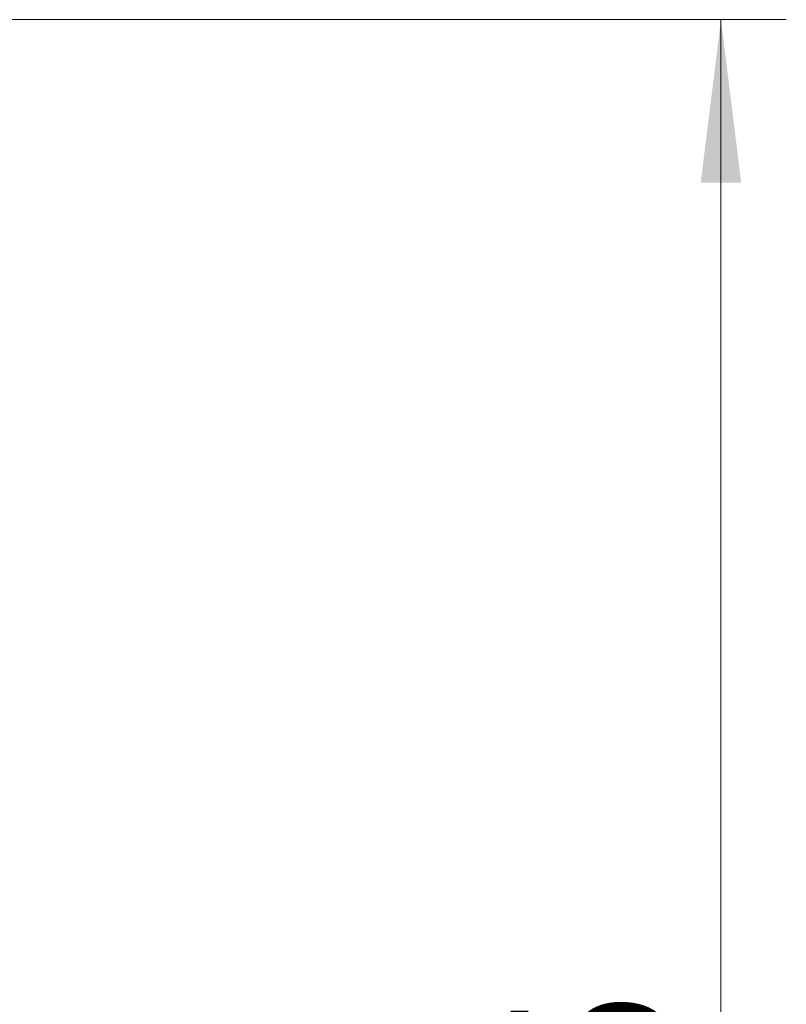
# Model space of a CAD drawing. Header units: millimetres. Extents: x 5 to 597, y 5 to 415.
# Tile 38 of 138: x 235 to 247, y 325 to 341. Entities that reach past the tile are written whole.
import ezdxf

# ---------------------------------------------------------------- set-up
doc = ezdxf.new("R2010")
doc.units = ezdxf.units.MM
doc.styles.add('SLDTEXTSTYLE0', font='ARIAL.TTF', dxfattribs={"width": 0.948})
doc.dimstyles.new('SLDDIMSTYLE4', dxfattribs={"dimtxt": 2.5, "dimasz": 2.5, "dimexe": 0, "dimexo": 0.0625, "dimtad": 1, "dimdec": 1, "dimlfac": 5, "dimrnd": 1e-09, "dimzin": 12, "dimdsep": 46, "dimtxsty": 'SLDTEXTSTYLE0', "dimsah": 1, "dimcen": 0.09, "dimadec": 0, "dimazin": 3, "dimtfac": 1, "dimtofl": 0, "dimtmove": 0, "dimatfit": 3, "dimfxl": 0, "dimfrac": 2, "dimtolj": 1, "dimtzin": 12, "dimarcsym": 0})

# ---------------------------------------------------------------- blocks, each defined once
blk = doc.blocks.new('_D_5')
at = {"color": 7, "linetype": 'Continuous', "lineweight": 0}
for p, q in [((225.82, 340.559), (246.769, 340.559)), ((245.769, 340.559), (245.769, 303.666)), ((230.652, 303.666), (246.769, 303.666))]:
    blk.add_line(p, q, dxfattribs=at)
at = {"color": 7, "linetype": 'Continuous', "lineweight": 18}
for points in [[(245.769, 340.559), (245.459, 338.059), (246.079, 338.059)], [(245.769, 303.666), (246.079, 306.166), (245.459, 306.166)]]:
    blk.add_solid(points, dxfattribs=at)
at = {"color": 7, "linetype": 'Continuous', "lineweight": 18, "insert": (242.547, 317.358), "char_height": 2.5, "attachment_point": 1, "rotation": 90, "style": 'SLDTEXTSTYLE0'}
blk.add_mtext('184,5', dxfattribs=at)

msp = doc.modelspace()

# ---------------------------------------------------------------- dimensions: what is measured, and where the dimension line sits
at = {"color": 7, "linetype": 'Continuous', "lineweight": 18}
dim = msp.add_linear_dim(base=(245.7693, 303.666), p1=(224.8195, 340.5586), p2=(229.6522, 303.666), angle=90, dimstyle='SLDDIMSTYLE4', dxfattribs=at)
dim.commit()
dim.dimension.update_dxf_attribs({"geometry": '_D_5', "text_midpoint": (245.7693, 321.6549), "dimtype": 160})

doc.saveas('drawing.dxf')
